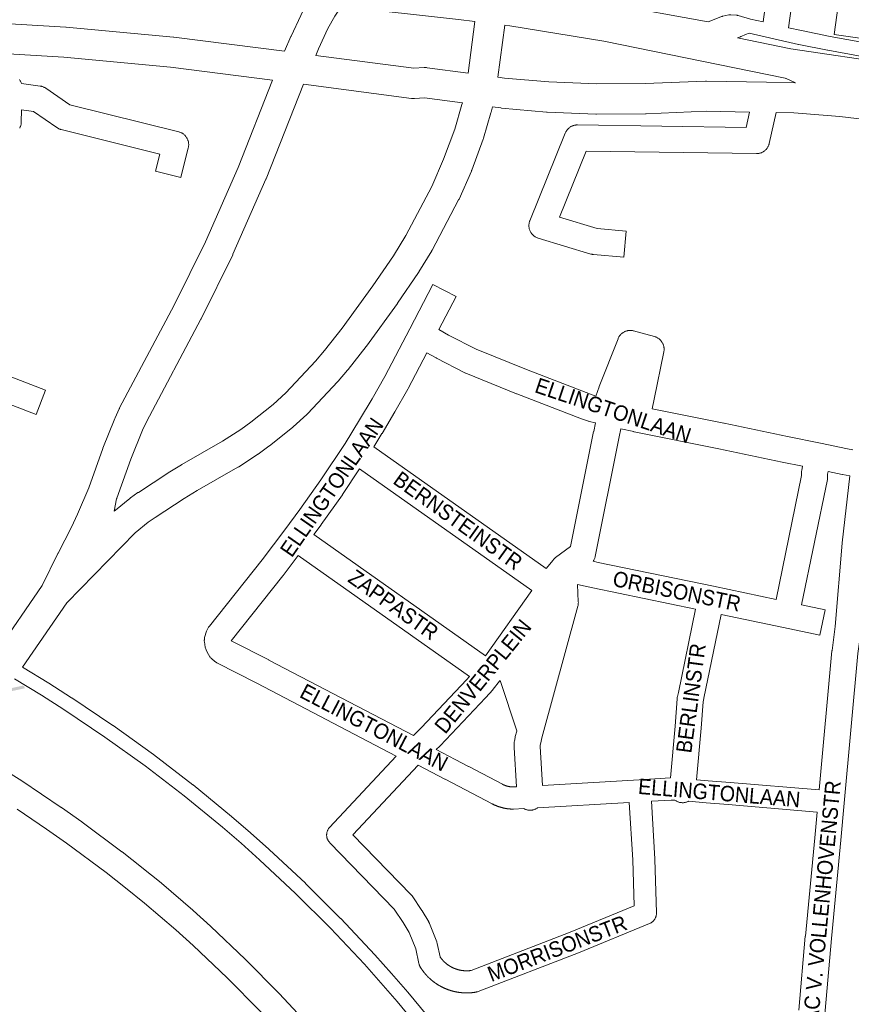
# Model space of a CAD drawing. Header units: metres. Extents: x 123819 to 142731, y 393440 to 405763.
# Tile 243 of 256: x 134467 to 134882, y 398692 to 399183. Entities that reach past the tile are written whole.
import ezdxf
from ezdxf.enums import TextEntityAlignment as Align

# ---------------------------------------------------------------- set-up
doc = ezdxf.new("R2010")
doc.units = ezdxf.units.M
doc.header["$MEASUREMENT"] = 0
for name, color, linetype, lineweight in [('gs-anno-wegen algemeen tekst', 7, 'Continuous', 0), ('gs-knt-aanvullende hoofdweg', 7, 'Continuous', 0), ('gs-knt-fietspaden', 7, 'Continuous', 0), ('gs-knt-wegen algemeen', 7, 'Continuous', 0), ('gs-symb-viaduct', 7, 'Continuous', 0)]:
    doc.layers.add(name, color=color, linetype=linetype, lineweight=lineweight)
doc.styles.add('Style-Arial', font='arial.ttf')

# ---------------------------------------------------------------- blocks, each defined once
blk = doc.blocks.new('gg0-viaduct_91')
at = {"layer": 'gs-symb-viaduct', "linetype": 'Continuous'}
blk.add_hatch(color=7, dxfattribs=at).paths.add_polyline_path([(5.58, -1.69), (3.87, -0.37), (-3.87, -0.37), (-5.58, -1.69), (-5.8, -1.4), (-4, 0), (4, 0), (5.8, -1.4)])

msp = doc.modelspace()

# ---------------------------------------------------------------- linework, layer by layer
at = {"layer": 'gs-anno-wegen algemeen tekst', "color": 7, "linetype": 'Continuous', "flags": 128}
for points in [[(134674.76, 398819.29), (134684.19, 398814.37)], [(134781.97, 398793.61), (134783.72, 398764.93), (134783.73, 398764.76), (134784.5, 398737.92), (134784.5, 398737.65), (134784.49, 398737.39), (134784.47, 398737.12), (134784.43, 398736.86), (134784.38, 398736.59), (134784.32, 398736.34), (134784.24, 398736.08), (134784.15, 398735.83), (134784.05, 398735.58), (134783.94, 398735.34), (134783.82, 398735.1), (134783.69, 398734.87), (134783.54, 398734.65), (134783.39, 398734.43), (134783.22, 398734.22), (134783.04, 398734.02), (134782.86, 398733.83), (134782.66, 398733.65), (134782.46, 398733.48), (134782.25, 398733.31), (134782.03, 398733.16), (134781.8, 398733.02), (134781.57, 398732.89), (134781.33, 398732.77), (134781.09, 398732.66), (134745.69, 398718.11), (134745.58, 398718.07), (134695.64, 398698.76), (134695.38, 398698.66), (134695.12, 398698.59), (134694.86, 398698.52), (134694.6, 398698.47), (134694.48, 398698.45), (134694.35, 398698.43), (134694.23, 398698.4), (134694.1, 398698.39), (134693.98, 398698.37), (134693.85, 398698.35), (134693.73, 398698.33), (134693.6, 398698.31), (134693.48, 398698.3), (134693.35, 398698.28), (134693.23, 398698.26), (134693.1, 398698.25), (134692.98, 398698.23), (134692.85, 398698.22), (134692.72, 398698.21), (134692.6, 398698.19), (134692.47, 398698.18), (134692.35, 398698.17), (134692.22, 398698.16), (134692.1, 398698.15), (134691.97, 398698.14), (134691.84, 398698.13), (134691.72, 398698.12), (134691.6, 398698.11), (134691.47, 398698.11), (134691.34, 398698.1), (134691.22, 398698.09), (134691.09, 398698.09), (134690.96, 398698.08), (134690.84, 398698.08), (134690.71, 398698.07), (134690.59, 398698.07), (134690.46, 398698.07), (134690.33, 398698.06), (134690.21, 398698.06), (134690.08, 398698.06), (134689.95, 398698.06), (134689.83, 398698.06), (134689.7, 398698.06), (134689.58, 398698.06), (134689.45, 398698.06), (134689.32, 398698.07), (134689.2, 398698.07), (134689.07, 398698.07), (134688.95, 398698.08), (134688.82, 398698.08), (134688.69, 398698.09), (134688.57, 398698.09), (134688.44, 398698.1), (134688.32, 398698.11), (134688.19, 398698.12), (134688.06, 398698.12), (134687.94, 398698.13), (134687.81, 398698.14), (134687.69, 398698.15), (134687.56, 398698.16), (134687.44, 398698.17), (134687.31, 398698.19), (134687.18, 398698.2), (134687.06, 398698.21), (134686.93, 398698.23), (134686.81, 398698.24), (134686.68, 398698.25), (134686.56, 398698.27), (134686.43, 398698.29), (134686.31, 398698.3), (134686.18, 398698.32), (134686.06, 398698.34), (134685.93, 398698.36), (134685.81, 398698.37), (134685.68, 398698.39), (134685.56, 398698.41), (134685.44, 398698.43), (134685.31, 398698.45), (134685.19, 398698.48), (134685.06, 398698.5), (134684.94, 398698.52), (134684.81, 398698.55), (134684.69, 398698.57), (134684.57, 398698.59), (134684.44, 398698.62), (134684.32, 398698.64), (134684.2, 398698.67), (134684.07, 398698.7), (134683.95, 398698.73), (134683.83, 398698.75), (134683.7, 398698.78), (134683.58, 398698.81), (134683.46, 398698.84), (134683.34, 398698.87), (134683.21, 398698.9), (134683.09, 398698.93), (134682.97, 398698.97), (134682.85, 398699), (134682.72, 398699.03), (134682.61, 398699.06), (134682.48, 398699.1), (134682.36, 398699.13), (134682.24, 398699.17), (134682.12, 398699.21), (134682, 398699.24), (134681.88, 398699.28), (134681.76, 398699.32), (134681.64, 398699.35), (134681.52, 398699.39), (134681.4, 398699.43), (134681.28, 398699.47), (134681.16, 398699.51), (134681.04, 398699.55), (134680.92, 398699.6), (134680.8, 398699.64), (134680.68, 398699.68), (134680.57, 398699.72), (134680.45, 398699.77), (134680.33, 398699.81), (134680.21, 398699.86), (134680.09, 398699.9), (134679.97, 398699.95), (134679.86, 398700), (134679.74, 398700.04), (134679.62, 398700.09), (134679.51, 398700.14), (134679.39, 398700.19), (134679.27, 398700.24), (134679.16, 398700.29), (134679.04, 398700.34), (134678.93, 398700.39), (134678.81, 398700.44), (134678.7, 398700.49), (134678.58, 398700.54), (134678.47, 398700.6), (134678.35, 398700.65), (134678.24, 398700.7), (134678.13, 398700.76), (134678.01, 398700.81), (134677.9, 398700.87), (134677.79, 398700.92), (134677.67, 398700.98), (134677.56, 398701.04), (134677.45, 398701.1), (134677.34, 398701.15), (134677.23, 398701.21), (134677.11, 398701.27), (134677, 398701.33), (134676.89, 398701.39), (134676.78, 398701.45), (134676.67, 398701.51), (134676.56, 398701.58), (134676.45, 398701.64), (134676.34, 398701.7), (134676.23, 398701.77), (134676.13, 398701.83), (134676.02, 398701.89), (134675.91, 398701.96), (134675.8, 398702.02), (134675.69, 398702.09), (134675.59, 398702.16), (134675.48, 398702.22), (134675.37, 398702.29), (134675.27, 398702.36), (134675.16, 398702.43), (134675.05, 398702.49), (134674.95, 398702.56), (134674.84, 398702.63), (134674.74, 398702.7), (134674.63, 398702.78), (134674.53, 398702.85), (134674.43, 398702.92), (134674.32, 398702.99), (134674.22, 398703.06), (134674.12, 398703.14), (134674.02, 398703.21), (134673.91, 398703.28), (134673.81, 398703.36), (134673.71, 398703.43), (134673.61, 398703.51), (134673.51, 398703.59), (134673.41, 398703.66), (134673.31, 398703.74), (134673.21, 398703.82), (134673.11, 398703.89), (134673.01, 398703.97), (134672.91, 398704.05), (134672.82, 398704.13), (134672.72, 398704.21), (134672.62, 398704.29), (134672.52, 398704.37), (134672.43, 398704.45), (134672.33, 398704.53), (134672.23, 398704.62), (134672.14, 398704.7), (134672.04, 398704.78), (134671.95, 398704.86), (134671.85, 398704.95), (134671.76, 398705.03), (134671.67, 398705.12), (134671.57, 398705.2), (134671.48, 398705.29), (134671.39, 398705.37), (134671.3, 398705.46), (134671.21, 398705.55), (134671.11, 398705.63), (134671.02, 398705.72), (134670.93, 398705.81), (134670.84, 398705.9), (134670.75, 398705.99), (134670.66, 398706.08), (134670.58, 398706.17), (134670.49, 398706.26), (134670.4, 398706.34), (134670.4, 398706.35), (134670.4, 398706.35), (134670.31, 398706.44), (134670.23, 398706.53), (134670.14, 398706.62), (134670.05, 398706.71), (134669.97, 398706.81), (134669.88, 398706.9), (134669.8, 398706.99), (134669.71, 398707.09), (134669.63, 398707.18), (134669.55, 398707.27), (134669.46, 398707.37), (134669.38, 398707.47), (134669.3, 398707.56), (134669.22, 398707.66), (134669.13, 398707.75), (134669.05, 398707.85), (134668.97, 398707.95), (134668.89, 398708.05), (134668.81, 398708.14), (134668.73, 398708.24), (134668.66, 398708.34), (134668.58, 398708.44), (134668.5, 398708.54), (134668.42, 398708.64), (134668.35, 398708.74), (134668.27, 398708.84), (134668.19, 398708.94), (134668.12, 398709.04), (134668.04, 398709.14), (134667.97, 398709.24), (134667.9, 398709.35), (134667.82, 398709.45), (134667.75, 398709.55), (134667.68, 398709.66), (134667.6, 398709.76), (134667.53, 398709.86), (134667.46, 398709.97), (134667.39, 398710.07), (134667.32, 398710.18), (134667.25, 398710.28), (134667.18, 398710.39), (134667.11, 398710.49), (134667.05, 398710.6), (134666.98, 398710.71), (134666.91, 398710.81), (134666.85, 398710.92), (134666.71, 398711.15), (134666.59, 398711.39), (134666.47, 398711.63), (134666.37, 398711.88), (134666.28, 398712.14), (134666.21, 398712.4), (134666.14, 398712.66), (134664.58, 398719.95), (134661.37, 398728.12), (134658.36, 398733.09), (134653.84, 398739.87), (134621.73, 398772.93), (134621.55, 398773.13), (134621.38, 398773.33), (134621.22, 398773.53), (134621.07, 398773.75), (134620.93, 398773.97), (134620.81, 398774.2), (134620.69, 398774.44), (134620.58, 398774.68), (134620.49, 398774.92), (134620.41, 398775.17), (134620.34, 398775.42), (134620.28, 398775.68), (134620.23, 398775.93), (134620.2, 398776.19), (134620.18, 398776.46), (134620.17, 398776.72), (134620.17, 398776.98), (134620.19, 398777.24), (134620.22, 398777.5), (134620.26, 398777.76), (134620.31, 398778.02), (134620.38, 398778.27), (134620.46, 398778.52), (134620.54, 398778.77), (134620.64, 398779.01), (134620.76, 398779.25), (134620.88, 398779.48), (134621.01, 398779.7), (134621.16, 398779.92), (134621.31, 398780.13), (134621.48, 398780.34), (134621.65, 398780.53), (134654.87, 398816.12)], [(134684.19, 398814.37), (134690.92, 398810.95), (134691, 398810.91), (134707.75, 398802.05), (134707.82, 398802.02), (134707.9, 398801.98), (134707.97, 398801.94), (134708.05, 398801.9), (134708.12, 398801.87), (134708.2, 398801.83), (134708.27, 398801.8), (134708.35, 398801.76), (134708.42, 398801.73), (134708.5, 398801.69), (134708.58, 398801.66), (134708.65, 398801.63), (134708.73, 398801.6), (134708.81, 398801.57), (134708.89, 398801.53), (134708.96, 398801.5), (134709.04, 398801.47), (134709.12, 398801.44), (134709.2, 398801.42), (134709.28, 398801.39), (134709.35, 398801.36), (134709.43, 398801.33), (134709.51, 398801.31), (134709.59, 398801.28), (134709.67, 398801.25), (134709.75, 398801.23), (134709.83, 398801.2), (134709.91, 398801.18), (134709.99, 398801.16), (134710.07, 398801.13), (134710.15, 398801.11), (134710.23, 398801.09), (134710.31, 398801.07), (134710.39, 398801.05), (134710.47, 398801.03), (134710.56, 398801.01), (134710.64, 398800.99), (134710.72, 398800.97), (134710.8, 398800.95), (134710.88, 398800.94), (134710.96, 398800.92), (134711.04, 398800.9), (134711.13, 398800.89), (134711.21, 398800.87), (134711.29, 398800.86), (134711.37, 398800.84), (134711.46, 398800.83), (134711.54, 398800.82), (134711.62, 398800.81), (134711.7, 398800.79), (134711.79, 398800.78), (134711.87, 398800.77), (134711.95, 398800.76), (134712.03, 398800.75), (134712.12, 398800.74), (134712.2, 398800.74), (134712.28, 398800.73), (134712.37, 398800.72), (134712.45, 398800.71), (134712.53, 398800.71), (134712.62, 398800.7), (134712.7, 398800.7), (134712.78, 398800.69), (134712.78, 398800.69), (134712.79, 398800.69), (134712.87, 398800.69), (134714.69, 398800.79)], [(134665.71, 398811.58), (134633.29, 398776.85), (134662.1, 398747.19), (134662.27, 398747), (134662.43, 398746.81), (134662.59, 398746.61), (134662.73, 398746.4), (134667.6, 398739.1), (134667.73, 398738.9), (134671.04, 398733.42), (134671.16, 398733.22), (134671.27, 398733.01), (134671.37, 398732.8), (134671.46, 398732.58), (134675, 398723.56), (134675.08, 398723.35), (134675.15, 398723.14), (134675.21, 398722.92), (134675.26, 398722.7), (134676.7, 398715.98), (134676.78, 398715.86), (134676.86, 398715.75), (134676.95, 398715.64), (134677.03, 398715.53), (134677.11, 398715.42), (134677.2, 398715.31), (134677.28, 398715.2), (134677.37, 398715.09), (134677.46, 398714.98), (134677.55, 398714.87), (134677.64, 398714.77), (134677.73, 398714.66), (134677.82, 398714.56), (134677.91, 398714.45), (134678, 398714.35), (134678.1, 398714.25), (134678.19, 398714.15), (134678.29, 398714.04), (134678.38, 398713.94), (134678.48, 398713.85), (134678.58, 398713.75), (134678.68, 398713.65), (134678.78, 398713.55), (134678.88, 398713.46), (134678.98, 398713.36), (134679.08, 398713.27), (134679.19, 398713.18), (134679.29, 398713.08), (134679.4, 398712.99), (134679.5, 398712.9), (134679.61, 398712.81), (134679.71, 398712.72), (134679.82, 398712.64), (134679.93, 398712.55), (134680.04, 398712.46), (134680.15, 398712.38), (134680.26, 398712.3), (134680.37, 398712.21), (134680.49, 398712.13), (134680.6, 398712.05), (134680.71, 398711.97), (134680.83, 398711.89), (134680.94, 398711.81), (134681.06, 398711.74), (134681.17, 398711.66), (134681.29, 398711.58), (134681.41, 398711.51), (134681.53, 398711.44), (134681.65, 398711.37), (134681.77, 398711.3), (134681.89, 398711.23), (134682.01, 398711.16), (134682.13, 398711.09), (134682.25, 398711.02), (134682.37, 398710.96), (134682.5, 398710.89), (134682.62, 398710.83), (134682.74, 398710.77), (134682.87, 398710.7), (134682.99, 398710.64), (134683.12, 398710.59), (134683.25, 398710.53), (134683.37, 398710.47), (134683.5, 398710.41), (134683.63, 398710.36), (134683.76, 398710.31), (134683.89, 398710.25), (134684.01, 398710.2), (134684.14, 398710.15), (134684.27, 398710.1), (134684.4, 398710.05), (134684.53, 398710.01), (134684.67, 398709.96), (134684.8, 398709.92), (134684.93, 398709.87), (134685.06, 398709.83), (134685.19, 398709.79), (134685.33, 398709.75), (134685.46, 398709.71), (134685.59, 398709.67), (134685.73, 398709.64), (134685.86, 398709.6), (134686, 398709.56), (134686.13, 398709.53), (134686.27, 398709.5), (134686.4, 398709.47), (134686.54, 398709.44), (134686.67, 398709.41), (134686.81, 398709.38), (134686.95, 398709.36), (134687.09, 398709.33), (134687.22, 398709.31), (134687.36, 398709.29), (134687.5, 398709.26), (134687.63, 398709.24), (134687.77, 398709.22), (134687.91, 398709.21), (134688.05, 398709.19), (134688.19, 398709.17), (134688.32, 398709.16), (134688.46, 398709.15), (134688.6, 398709.13), (134688.74, 398709.12), (134688.88, 398709.11), (134689.02, 398709.11), (134689.16, 398709.1), (134689.29, 398709.09), (134689.43, 398709.09), (134689.57, 398709.08), (134689.71, 398709.08), (134689.85, 398709.08), (134689.99, 398709.08), (134690.13, 398709.08), (134690.27, 398709.08), (134690.41, 398709.09), (134690.54, 398709.09), (134690.68, 398709.1), (134690.82, 398709.11), (134690.96, 398709.11), (134691.1, 398709.12), (134691.24, 398709.13), (134691.38, 398709.15), (134691.52, 398709.16), (134691.65, 398709.17), (134691.79, 398709.19), (134691.93, 398709.21), (134692.07, 398709.22), (134692.2, 398709.24), (134741.55, 398728.33), (134773.38, 398741.41), (134772.71, 398764.35), (134770.96, 398792.99)], [(134718.34, 398789.94), (134713.21, 398789.67), (134713, 398789.67), (134712.78, 398789.67), (134712.62, 398789.67), (134712.45, 398789.68), (134712.29, 398789.68), (134712.12, 398789.69), (134711.96, 398789.7), (134711.79, 398789.71), (134711.63, 398789.72), (134711.46, 398789.74), (134711.3, 398789.75), (134711.14, 398789.77), (134710.97, 398789.78), (134710.81, 398789.8), (134710.64, 398789.82), (134710.48, 398789.84), (134710.31, 398789.86), (134710.15, 398789.88), (134709.99, 398789.91), (134709.82, 398789.93), (134709.66, 398789.96), (134709.5, 398789.98), (134709.34, 398790.01), (134709.17, 398790.04), (134709.01, 398790.07), (134708.85, 398790.1), (134708.69, 398790.14), (134708.53, 398790.17), (134708.36, 398790.21), (134708.2, 398790.24), (134708.04, 398790.28), (134707.88, 398790.32), (134707.72, 398790.36), (134707.56, 398790.4), (134707.4, 398790.44), (134707.24, 398790.48), (134707.08, 398790.53), (134706.92, 398790.57), (134706.76, 398790.62), (134706.61, 398790.67), (134706.45, 398790.72), (134706.29, 398790.76), (134706.13, 398790.82), (134705.98, 398790.87), (134705.82, 398790.92), (134705.67, 398790.98), (134705.51, 398791.03), (134705.35, 398791.09), (134705.2, 398791.14), (134705.05, 398791.2), (134704.89, 398791.26), (134704.74, 398791.32), (134704.58, 398791.39), (134704.43, 398791.45), (134704.28, 398791.51), (134704.13, 398791.58), (134703.98, 398791.65), (134703.83, 398791.71), (134703.68, 398791.78), (134703.53, 398791.85), (134703.38, 398791.92), (134703.23, 398791.99), (134703.08, 398792.07), (134702.93, 398792.14), (134702.78, 398792.21), (134702.64, 398792.29), (134702.61, 398792.3), (134685.89, 398801.15), (134679.17, 398804.56), (134679.12, 398804.58), (134665.71, 398811.58)], [(134727.69, 398801.51), (134775.81, 398804.31), (134775.83, 398804.31), (134791.48, 398805.17), (134791.51, 398805.17)], [(134804.5, 398804.27), (134810.2, 398803.76), (134821.17, 398802.91), (134821.21, 398802.91), (134865.64, 398799.19)], [(134770.96, 398792.99), (134725.29, 398790.33)], [(134793.72, 398794.09), (134791.84, 398794.15), (134781.97, 398793.61)], [(134864.64, 398788.22), (134820.31, 398791.93), (134809.32, 398792.77), (134809.25, 398792.78), (134800.48, 398793.56)]]:
    msp.add_lwpolyline(points, dxfattribs=at)
at = {"layer": 'gs-knt-aanvullende hoofdweg', "color": 7, "linetype": 'Continuous', "flags": 128}
for points in [[(134599.2, 399167.33), (134602.41, 399174.69), (134602.48, 399174.84), (134607.3, 399185.24), (134607.5, 399185.64), (134610.29, 399190.81)], [(134627.43, 399189.65), (134624.17, 399184.92), (134620.84, 399178.71), (134616.14, 399168.6), (134614.71, 399165.31)], [(134694.04, 399182.18), (134685.9, 399183.18), (134627.43, 399189.65)], [(134358.7, 399183.13), (134396.66, 399183.15), (134396.8, 399183.15), (134439.59, 399182.4), (134439.91, 399182.39), (134490.23, 399179.36), (134490.47, 399179.34), (134543.81, 399174.41), (134544.08, 399174.38), (134599.2, 399167.33)], [(134690.67, 399156.43), (134694.04, 399182.18)], [(134708.95, 399180.36), (134705.55, 399154.43)], [(134705.55, 399154.43), (134708.77, 399153.99), (134730.86, 399152.05), (134754.72, 399151.05), (134778.89, 399151.2), (134808.94, 399152.49), (134809.17, 399152.5), (134809.41, 399152.49), (134839.37, 399151.9), (134853.37, 399151.64), (134853.59, 399151.63), (134853.75, 399151.62), (134849.1, 399153.8), (134848.9, 399153.83), (134848.7, 399153.87), (134758.31, 399172.45), (134711.48, 399180.06), (134708.95, 399180.36)], [(134824.85, 399174.11), (134851.53, 399168.62), (134903.11, 399160.89), (134911.54, 399159.63), (134921.67, 399158.34), (134926.4, 399157.74)], [(134593.2, 399152.95), (134542.3, 399159.46), (134489.2, 399164.37), (134439.16, 399167.39), (134396.6, 399168.13), (134358.79, 399168.11)], [(134614.71, 399165.31), (134663.68, 399158.86), (134668.7, 399159.19), (134668.99, 399159.21), (134669.07, 399159.21), (134669.29, 399159.21), (134669.38, 399159.21), (134669.44, 399159.21), (134669.5, 399159.2), (134669.59, 399159.2), (134669.81, 399159.19), (134669.84, 399159.18), (134669.88, 399159.18), (134670.18, 399159.15), (134690.67, 399156.43)], [(134455.56, 398867.93), (134478.42, 398901.1), (134486.31, 398917.12), (134486.37, 398917.25), (134493.07, 398930.21), (134496.05, 398936.58), (134501.6, 398949.85), (134508.59, 398969.32), (134508.69, 398969.59), (134514.61, 398984.29), (134514.74, 398984.61), (134516.84, 398989.18), (134516.93, 398989.38), (134517.03, 398989.58), (134544.18, 399040.75), (134559.82, 399072.37), (134576.06, 399109.46), (134593.2, 399152.95)], [(134608.56, 399150.97), (134589.98, 399103.82), (134589.88, 399103.57), (134573.51, 399066.19), (134573.36, 399065.87), (134557.6, 399033.99), (134557.5, 399033.8), (134530.4, 398982.74), (134528.48, 398978.52), (134522.68, 398964.11), (134515.67, 398944.59), (134515.6, 398944.41), (134515.53, 398944.24), (134514.33, 398938.14), (134514.52, 398938.32), (134514.59, 398938.39), (134514.63, 398938.42), (134514.66, 398938.45), (134514.73, 398938.52), (134514.96, 398938.7), (134522.07, 398944.45), (134522.26, 398944.61), (134522.46, 398944.75), (134526.18, 398947.38), (134526.39, 398947.52), (134540.98, 398957.09), (134541.18, 398957.21), (134547.84, 398961.29), (134548.05, 398961.42), (134568.34, 398972.96), (134577.39, 398978.85), (134582.43, 398982.53), (134593.58, 398991.38), (134599.87, 398997.14), (134614.59, 399012.9), (134619.15, 399018.19), (134627.97, 399029.33), (134643.17, 399050.41), (134653.44, 399065.43), (134659.55, 399075.52), (134672.51, 399100.02), (134678.46, 399113.49), (134684.02, 399128.57), (134687.58, 399140.79), (134687.8, 399141.66)], [(134687.8, 399141.66), (134668.94, 399144.16), (134663.93, 399143.83), (134663.64, 399143.82), (134663.56, 399143.81), (134663.34, 399143.81), (134663.25, 399143.82), (134663.19, 399143.82), (134663.14, 399143.82), (134663.05, 399143.82), (134662.83, 399143.84), (134662.75, 399143.84), (134662.46, 399143.88), (134608.56, 399150.97)], [(134702.78, 399139.65), (134702.11, 399137), (134702.04, 399136.72), (134698.37, 399124.11), (134698.29, 399123.86), (134698.2, 399123.62), (134692.47, 399108.07), (134692.39, 399107.85), (134692.3, 399107.63), (134686.14, 399093.71), (134686.03, 399093.47), (134685.91, 399093.23), (134672.73, 399068.3), (134672.62, 399068.1), (134672.51, 399067.91), (134666.17, 399057.47), (134666.06, 399057.29), (134665.95, 399057.12), (134655.51, 399041.86), (134655.4, 399041.7), (134640.05, 399020.41), (134639.85, 399020.14), (134630.83, 399008.74), (134630.63, 399008.5), (134625.87, 399002.98), (134625.67, 399002.76), (134610.65, 398986.67), (134610.44, 398986.46), (134610.23, 398986.26), (134603.52, 398980.12), (134603.32, 398979.95), (134603.12, 398979.78), (134591.65, 398970.67), (134591.41, 398970.49), (134586.09, 398966.6), (134585.92, 398966.48), (134585.75, 398966.37), (134576.34, 398960.25), (134576.15, 398960.13), (134575.96, 398960.02), (134555.58, 398948.42), (134549.12, 398944.47), (134534.74, 398935.03), (134531.32, 398932.62), (134524.74, 398927.3), (134490.74, 398892.5), (134468.56, 398860.33)], [(134830.9, 399137.05), (134809.35, 399137.47), (134779.4, 399136.19), (134779.12, 399136.18), (134754.63, 399136.03), (134754.27, 399136.04), (134730.07, 399137.05), (134729.72, 399137.07), (134707.27, 399139.04), (134706.91, 399139.08), (134702.78, 399139.65)], [(134900.81, 399131.84), (134899.39, 399132.02), (134875.81, 399134.88), (134852.87, 399136.62), (134844.19, 399136.79)]]:
    msp.add_lwpolyline(points, dxfattribs=at)
at = {"layer": 'gs-knt-fietspaden', "color": 7, "linetype": 'Continuous', "flags": 128}
for points in [[(134760.55, 399191.05), (134810.31, 399182.04), (134814.14, 399183.48), (134816.91, 399184.61), (134817.06, 399184.67), (134817.21, 399184.72), (134817.36, 399184.76), (134817.52, 399184.8), (134820.56, 399185.44), (134820.72, 399185.47), (134820.88, 399185.49), (134821.04, 399185.5), (134821.19, 399185.51), (134821.35, 399185.51), (134821.51, 399185.5), (134824.46, 399185.31), (134824.62, 399185.3), (134824.78, 399185.27), (134824.93, 399185.25), (134825.09, 399185.21), (134825.24, 399185.17), (134831.35, 399183.33), (134837.6, 399181.94)], [(134850.35, 399179.1), (134856.83, 399177.66), (134871.11, 399174.78), (134906.11, 399168.41), (134907.91, 399168.24), (134910.56, 399168.19), (134912.29, 399168.32), (134913.38, 399168.56), (134919.81, 399170.9)], [(134905.01, 399161.48), (134869.82, 399167.88), (134869.75, 399167.89), (134855.4, 399170.78), (134855.33, 399170.8), (134830.67, 399176.29), (134828.91, 399175.69), (134826.78, 399174.75), (134826.67, 399174.7), (134826.63, 399174.69), (134826.61, 399174.68), (134826.59, 399174.67), (134826.55, 399174.66), (134826.44, 399174.62), (134824.85, 399174.11)], [(134468.56, 398860.33), (134481.71, 398852.4), (134481.77, 398852.36), (134493.07, 398845.19), (134493.14, 398845.15), (134513.68, 398831.39), (134513.77, 398831.33), (134533.85, 398816.91), (134533.95, 398816.85), (134553.55, 398801.79), (134553.64, 398801.72), (134572.75, 398786.04), (134572.81, 398785.99), (134582.17, 398777.92), (134582.21, 398777.88), (134591.44, 398769.66), (134591.51, 398769.6), (134609.56, 398752.72), (134609.64, 398752.64), (134627.14, 398735.18), (134627.22, 398735.1), (134644.14, 398717.08), (134644.19, 398717.02), (134652.44, 398707.81), (134652.47, 398707.77), (134660.56, 398698.42), (134660.62, 398698.36), (134676.34, 398679.29)], [(134860.7, 398418.63), (134700.87, 398634.65), (134700.61, 398635.01), (134700.36, 398635.34), (134700.32, 398635.4), (134693.2, 398645.45), (134678.47, 398665.2), (134670.9, 398674.85), (134655.23, 398693.86), (134647.19, 398703.15), (134638.99, 398712.31), (134622.14, 398730.25), (134604.72, 398747.63), (134586.74, 398764.45), (134577.57, 398772.62), (134568.26, 398780.64), (134549.23, 398796.26), (134529.72, 398811.24), (134509.73, 398825.59), (134489.27, 398839.29), (134478.05, 398846.41), (134464.57, 398854.54)]]:
    msp.add_lwpolyline(points, dxfattribs=at)
at = {"layer": 'gs-knt-wegen algemeen', "color": 7, "linetype": 'Continuous', "flags": 128}
for points in [[(134837.6, 399181.94), (134843.98, 399228.98), (134821.05, 399232.11), (134815.56, 399192.56, -0.369692), (134815.55, 399192.56), (134802.67, 399194.34, -0.36969), (134802.66, 399194.36), (134808.15, 399233.87), (134785.5, 399236.99), (134783.91, 399226), (134780.08, 399197.45, -0.369422), (134780.07, 399197.44), (134767.18, 399199.17, -0.369424), (134767.18, 399199.18), (134771.01, 399227.76), (134771.02, 399227.83), (134772.51, 399238.17)], [(134923.74, 399218.09), (134921.25, 399218.43), (134892.51, 399222.36), (134885.92, 399173.96, -0.369535), (134885.91, 399173.95), (134873.03, 399175.7, -0.369537), (134873.02, 399175.71), (134879.61, 399224.12), (134856.88, 399227.22), (134850.35, 399179.1)], [(134467.19, 399153.21), (134467.36, 399152.95), (134467.52, 399152.68), (134467.67, 399152.4), (134467.8, 399152.12), (134467.92, 399151.83), (134468.03, 399151.54), (134468.12, 399151.24), (134468.12, 399151.22), (134477.43, 399150), (134477.73, 399149.95), (134478.04, 399149.89), (134478.34, 399149.82), (134478.63, 399149.73), (134478.92, 399149.62), (134479.21, 399149.5), (134479.49, 399149.37), (134479.76, 399149.23), (134480.03, 399149.07), (134480.29, 399148.9), (134492.18, 399140.66), (134546.49, 399127.19), (134546.79, 399127.1), (134547.09, 399127.01), (134547.38, 399126.9), (134547.66, 399126.77), (134547.94, 399126.64), (134548.21, 399126.49), (134548.48, 399126.32), (134548.73, 399126.15), (134548.98, 399125.96), (134549.22, 399125.76), (134549.45, 399125.55), (134549.67, 399125.33), (134549.87, 399125.1), (134550.07, 399124.86), (134550.26, 399124.61), (134550.43, 399124.35), (134550.59, 399124.08), (134550.73, 399123.81), (134550.87, 399123.53), (134550.99, 399123.24), (134551.09, 399122.95), (134551.19, 399122.65), (134551.26, 399122.35), (134551.33, 399122.05), (134551.38, 399121.74), (134551.41, 399121.43), (134551.43, 399121.12), (134551.44, 399120.81), (134551.43, 399120.5), (134551.4, 399120.19), (134551.36, 399119.88), (134551.31, 399119.58), (134551.24, 399119.27), (134547.49, 399104.4, -0.367867), (134547.47, 399104.39), (134534.87, 399107.57, -0.367868), (134534.86, 399107.58), (134537.02, 399116.12), (134487.88, 399128.31), (134487.6, 399128.39), (134487.32, 399128.48), (134487.04, 399128.58), (134486.77, 399128.7), (134486.5, 399128.83), (134486.24, 399128.97), (134485.99, 399129.12), (134485.74, 399129.28), (134474.17, 399137.3), (134468.15, 399138.09), (134468.04, 399132.08), (134468.03, 399131.76), (134468, 399131.45), (134467.95, 399131.14), (134467.9, 399130.82), (134467.82, 399130.52), (134467.73, 399130.21), (134467.63, 399129.91), (134467.51, 399129.62), (134467.38, 399129.33), (134467.23, 399129.05)], [(134844.19, 399136.79), (134840.73, 399121.42), (134840.66, 399121.11), (134840.56, 399120.81), (134840.46, 399120.51), (134840.34, 399120.21), (134840.2, 399119.93), (134840.05, 399119.65), (134839.89, 399119.38), (134839.71, 399119.11), (134839.53, 399118.86), (134839.33, 399118.61), (134839.11, 399118.37), (134838.89, 399118.15), (134838.66, 399117.94), (134838.41, 399117.73), (134838.16, 399117.54), (134837.9, 399117.37), (134837.62, 399117.2), (134837.35, 399117.05), (134837.06, 399116.91), (134836.77, 399116.79), (134836.47, 399116.68), (134836.17, 399116.58), (134835.86, 399116.51), (134835.55, 399116.44), (134835.24, 399116.39), (134834.92, 399116.36), (134834.6, 399116.34), (134834.29, 399116.34), (134749.48, 399117.55), (134736.18, 399084.64), (134755, 399078.96), (134769.33, 399077.68, -0.384001), (134769.34, 399077.67), (134768.19, 399064.72, -0.383999), (134768.18, 399064.71), (134753.18, 399066.05), (134752.91, 399066.07), (134752.65, 399066.11), (134752.39, 399066.16), (134752.13, 399066.23), (134751.87, 399066.3), (134725.59, 399074.23), (134725.29, 399074.33), (134724.99, 399074.45), (134724.7, 399074.57), (134724.41, 399074.72), (134724.14, 399074.87), (134723.87, 399075.04), (134723.61, 399075.23), (134723.35, 399075.42), (134723.11, 399075.63), (134722.88, 399075.85), (134722.66, 399076.08), (134722.45, 399076.32), (134722.26, 399076.57), (134722.07, 399076.82), (134721.9, 399077.09), (134721.74, 399077.37), (134721.6, 399077.65), (134721.47, 399077.94), (134721.35, 399078.24), (134721.25, 399078.54), (134721.16, 399078.85), (134721.09, 399079.16), (134721.04, 399079.47), (134720.99, 399079.78), (134720.97, 399080.1), (134720.96, 399080.42), (134720.96, 399080.74), (134720.99, 399081.06), (134721.02, 399081.37), (134721.07, 399081.69), (134721.14, 399082), (134721.22, 399082.3), (134721.32, 399082.61), (134721.43, 399082.9), (134739.08, 399126.56), (134739.2, 399126.85), (134739.34, 399127.13), (134739.49, 399127.4), (134739.65, 399127.67), (134739.83, 399127.93), (134740.02, 399128.18), (134740.22, 399128.42), (134740.43, 399128.65), (134740.65, 399128.87), (134740.89, 399129.08), (134741.13, 399129.27), (134741.38, 399129.46), (134741.64, 399129.63), (134741.91, 399129.79), (134742.19, 399129.94), (134742.47, 399130.07), (134742.76, 399130.19), (134743.05, 399130.3), (134743.35, 399130.39), (134743.65, 399130.47), (134743.96, 399130.53), (134744.27, 399130.58), (134744.58, 399130.61), (134744.89, 399130.63), (134745.2, 399130.63), (134829.19, 399129.43), (134830.9, 399137.05)], [(134654.87, 398816.12), (134585.44, 398852.4), (134565.52, 398862.59), (134565.26, 398862.74), (134565, 398862.9), (134564.75, 398863.06), (134564.5, 398863.24), (134564.27, 398863.43), (134563.05, 398864.48), (134562.81, 398864.68), (134562.59, 398864.9), (134562.38, 398865.13), (134562.18, 398865.37), (134561.99, 398865.61), (134561.26, 398866.72), (134560.64, 398867.9), (134560.12, 398869.12), (134559.71, 398870.39), (134559.42, 398871.69), (134559.25, 398873.01), (134559.23, 398873.28), (134559.22, 398873.54), (134559.23, 398873.81), (134559.24, 398874.07), (134559.38, 398875.18), (134559.6, 398876.26), (134559.92, 398877.33), (134560.32, 398878.36), (134560.8, 398879.36), (134561.36, 398880.31), (134561.54, 398880.57), (134561.73, 398880.82), (134588.1, 398913.97), (134599.38, 398928.86), (134606.85, 398939.06), (134617.36, 398953.78), (134629.39, 398971.94), (134636.59, 398983.59), (134642.9, 398994.2), (134649.23, 399005.34), (134661.57, 399029.01), (134673.09, 399051.11, -0.369319), (134673.1, 399051.11), (134684.63, 399045.11, -0.36932), (134684.64, 399045.09), (134676.05, 399028.62), (134680.92, 399025.93), (134694.7, 399018.82), (134694.71, 399018.82), (134694.71, 399018.82)], [(134408.2, 399026.14), (134480.11, 398998.4, -0.327859), (134480.11, 398998.39), (134475.43, 398986.25, -0.327858), (134475.42, 398986.25), (134403.37, 399014.04)], [(134869.66, 398953.94), (134856.85, 398891.5), (134868.52, 398889.05, -0.369916), (134868.53, 398889.04), (134865.86, 398876.32, -0.369916), (134865.84, 398876.31), (134847.82, 398880.1), (134816.67, 398886.69)]]:
    msp.add_lwpolyline(points, format="xyb", dxfattribs=at)
for points in [[(134694.71, 399018.82), (134719.67, 399008.75), (134751.71, 398996.38), (134754.23, 398995.48), (134754.3, 398995.46), (134755.92, 399000.12), (134756.01, 399000.36), (134765.37, 399024.11), (134765.49, 399024.41), (134765.63, 399024.69), (134765.78, 399024.97), (134765.94, 399025.24), (134766.12, 399025.5), (134766.31, 399025.76), (134766.51, 399026), (134766.73, 399026.24), (134766.95, 399026.46), (134767.19, 399026.67), (134767.44, 399026.87), (134767.69, 399027.06), (134767.96, 399027.24), (134768.23, 399027.4), (134768.51, 399027.55), (134768.8, 399027.68), (134769.09, 399027.81), (134769.39, 399027.91), (134769.69, 399028), (134770, 399028.08), (134770.31, 399028.14), (134770.63, 399028.19), (134770.94, 399028.22), (134771.26, 399028.24), (134771.58, 399028.24), (134771.89, 399028.22), (134772.21, 399028.19), (134772.52, 399028.14), (134772.83, 399028.08), (134773.14, 399028.01), (134783.52, 399025.17), (134783.82, 399025.08), (134784.12, 399024.97), (134784.41, 399024.85), (134784.7, 399024.72), (134784.98, 399024.57), (134785.25, 399024.41), (134785.51, 399024.24), (134785.77, 399024.05), (134786.01, 399023.85), (134786.25, 399023.64), (134786.47, 399023.42), (134786.69, 399023.19), (134786.89, 399022.95), (134787.08, 399022.7), (134787.26, 399022.43), (134787.42, 399022.17), (134787.58, 399021.89), (134787.72, 399021.61), (134787.84, 399021.32), (134787.95, 399021.02), (134788.05, 399020.72), (134788.13, 399020.41), (134788.2, 399020.11), (134788.25, 399019.79), (134788.28, 399019.48), (134788.3, 399019.17), (134788.31, 399018.85), (134788.3, 399018.54), (134788.28, 399018.22), (134788.24, 399017.91), (134788.18, 399017.6), (134783.4, 398993.97), (134783.38, 398993.9), (134782.38, 398989.2), (134818.12, 398982.02), (134818.18, 398982.01), (134849.78, 398975.36), (134866.16, 398972.01), (134866.19, 398972.01), (134879.62, 398969.2), (134882.32, 398968.7)], [(134754.14, 398982.14), (134750.93, 398982.87), (134750.68, 398982.94), (134750.42, 398983.01), (134750.18, 398983.1), (134747.22, 398984.16), (134747.09, 398984.21), (134714.93, 398996.62), (134714.84, 398996.65), (134689.55, 399006.86), (134689.28, 399006.98), (134689.01, 399007.11), (134674.87, 399014.4), (134674.7, 399014.49), (134670.03, 399017.07), (134660.72, 398999.21), (134660.61, 398999), (134654.19, 398987.71), (134654.12, 398987.61), (134647.76, 398976.89), (134647.7, 398976.79), (134643.63, 398970.22)], [(134729.59, 398909.5), (134733.01, 398913.8), (134733.18, 398914.01), (134733.32, 398914.17), (134733.4, 398914.25), (134733.55, 398914.4), (134733.62, 398914.47), (134733.78, 398914.62), (134733.86, 398914.68), (134734.02, 398914.82), (134734.22, 398914.98), (134741.73, 398920.57), (134753.21, 398977.8), (134753.23, 398977.88), (134754.14, 398982.14)], [(134766.83, 398979.22), (134765.97, 398975.2), (134754.01, 398915.56), (134753.94, 398915.25), (134753.85, 398914.95), (134753.75, 398914.65), (134753.64, 398914.35), (134753.51, 398914.06), (134753.37, 398913.78), (134753.21, 398913.5), (134753.04, 398913.23), (134753, 398913.17)], [(134857.27, 398960.54), (134847.16, 398962.6), (134847.12, 398962.61), (134815.53, 398969.26), (134773.35, 398977.73), (134773.27, 398977.75), (134773.17, 398977.77), (134766.83, 398979.22)], [(134643.63, 398970.22), (134729.59, 398909.5)], [(134636.6, 398959.25), (134628.15, 398946.5), (134628.02, 398946.31), (134617.43, 398931.47), (134617.38, 398931.4), (134613.77, 398926.46)], [(134722.41, 398898.63), (134636.6, 398959.25)], [(134753, 398913.17), (134755.5, 398912.62), (134812.92, 398900.79), (134812.93, 398900.79), (134812.95, 398900.78), (134844.11, 398894.19), (134856.77, 398955.9), (134856.76, 398957.21), (134856.77, 398957.52), (134856.79, 398957.83), (134856.83, 398958.14), (134856.88, 398958.44), (134857.27, 398960.54)], [(134870.02, 398957.9), (134869.79, 398956.64), (134869.79, 398955.28), (134869.79, 398955.01), (134869.77, 398954.74), (134869.74, 398954.48), (134869.71, 398954.21), (134869.66, 398953.94)], [(134880.85, 398955.73), (134877.19, 398956.41), (134877.04, 398956.44), (134870.02, 398957.9)], [(134865.64, 398799.19), (134871.96, 398868.51), (134871.99, 398868.77), (134873.55, 398880.69), (134877.05, 398922.19), (134877.07, 398922.38), (134880.85, 398955.73)], [(134613.77, 398926.46), (134699.33, 398865.99)], [(134605.99, 398916.02), (134598.43, 398906.04), (134598.34, 398905.92), (134572.62, 398873.59), (134591.4, 398863.98), (134591.45, 398863.96), (134663.37, 398826.36)], [(134691.32, 398855.7), (134605.99, 398916.02)], [(134699.33, 398865.99), (134722.41, 398898.63)], [(134745.09, 398901.57), (134745.57, 398892.95), (134745.58, 398892.65), (134745.57, 398892.35), (134745.56, 398892.05), (134745.53, 398891.76), (134745.48, 398891.46), (134745.42, 398891.17), (134745.35, 398890.88)], [(134803.93, 398889.35), (134752.83, 398899.88), (134752.75, 398899.89), (134745.09, 398901.57)], [(134745.35, 398890.88), (134727.47, 398825.23), (134726.82, 398822.75), (134726.6, 398821.55), (134726.57, 398820.86), (134727.69, 398801.51)], [(134791.51, 398805.17), (134793.78, 398831.07), (134794.79, 398844.68), (134794.81, 398844.94), (134794.85, 398845.2), (134794.89, 398845.46), (134794.95, 398845.72), (134795.43, 398847.71), (134803.93, 398889.35)], [(134816.67, 398886.69), (134808.16, 398845), (134808.11, 398844.78), (134807.73, 398843.19), (134806.76, 398830.07), (134806.76, 398829.98), (134804.5, 398804.27)], [(134885.67, 398872.97), (134884.91, 398867.2), (134878.11, 398792.57), (134876.43, 398774.2), (134876.43, 398774.16), (134871.65, 398725.16), (134868, 398683.66), (134867.73, 398680.57), (134865.46, 398654.84)], [(134663.37, 398826.36), (134667.39, 398830.3), (134689.86, 398854.06), (134691.32, 398855.7)], [(134714.69, 398800.79), (134713.55, 398820.43), (134713.54, 398820.65), (134713.54, 398820.87), (134713.54, 398821.09), (134713.61, 398822.56), (134713.63, 398822.87), (134713.66, 398823.18), (134713.71, 398823.48), (134714.07, 398825.38), (134714.11, 398825.61), (134714.17, 398825.84), (134714.89, 398828.56), (134714.9, 398828.62), (134706.62, 398853.74), (134706.48, 398853.55), (134706.32, 398853.35), (134703.18, 398849.44), (134703.05, 398849.28), (134702.92, 398849.13), (134699.5, 398845.31), (134699.38, 398845.18), (134676.77, 398821.27), (134676.59, 398821.09), (134674.76, 398819.29)], [(134457.73, 398810.43), (134468.29, 398803.69), (134487.93, 398790.49), (134488.06, 398790.4), (134498.15, 398783.26), (134498.28, 398783.17), (134518.12, 398768.41), (134518.25, 398768.31), (134527.98, 398760.69), (134528.07, 398760.62), (134537.68, 398752.85), (134537.83, 398752.73), (134553.49, 398739.28), (134553.61, 398739.18), (134562.38, 398731.29), (134562.5, 398731.18), (134579.65, 398714.95), (134579.81, 398714.79), (134596.39, 398697.99), (134596.55, 398697.84), (134612.56, 398680.48)], [(134635.17, 398633.63), (134633.69, 398635.85), (134602.91, 398671.74), (134587.05, 398688.93), (134570.62, 398705.57), (134553.61, 398721.66), (134544.95, 398729.45), (134529.42, 398742.78), (134519.92, 398750.47), (134510.28, 398758.01), (134490.57, 398772.68), (134480.6, 398779.72), (134465.91, 398789.6)], [(134725.29, 398790.33), (134725.25, 398790.31), (134724.99, 398790.13), (134724.72, 398789.97), (134724.45, 398789.82), (134724.16, 398789.69), (134723.87, 398789.57), (134723.58, 398789.46), (134723.28, 398789.37), (134722.97, 398789.29), (134722.66, 398789.22), (134722.35, 398789.18), (134722.04, 398789.14), (134721.72, 398789.12), (134721.41, 398789.12), (134721.1, 398789.13), (134720.78, 398789.16), (134720.47, 398789.2), (134720.16, 398789.26), (134719.86, 398789.33), (134719.55, 398789.42), (134719.26, 398789.52), (134718.96, 398789.64), (134718.68, 398789.77), (134718.4, 398789.91), (134718.34, 398789.94)], [(134797.92, 398792.87), (134797.6, 398792.86), (134797.28, 398792.86), (134796.96, 398792.88), (134796.64, 398792.92), (134796.33, 398792.97), (134796.01, 398793.03), (134795.71, 398793.12), (134795.4, 398793.21), (134795.1, 398793.33), (134794.81, 398793.45), (134794.52, 398793.59), (134794.24, 398793.75), (134793.97, 398793.92), (134793.72, 398794.09)], [(134800.48, 398793.56), (134800.38, 398793.51), (134800.08, 398793.38), (134799.79, 398793.26), (134799.49, 398793.16), (134799.18, 398793.07), (134798.87, 398792.99), (134798.55, 398792.94), (134798.24, 398792.89), (134797.92, 398792.87)], [(134855.44, 398689.46), (134858.68, 398726.33), (134858.69, 398726.39), (134863.47, 398775.4), (134864.64, 398788.22)]]:
    msp.add_lwpolyline(points, dxfattribs=at)

# ---------------------------------------------------------------- block references
at = {"layer": 'gs-symb-viaduct', "color": 7, "linetype": 'Continuous', "xscale": 3.575000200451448, "yscale": 4.465237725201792, "zscale": 3.575000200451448, "rotation": 56.33605658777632}
msp.add_blockref('gg0-viaduct_91', (134452.49, 398837.48), dxfattribs=at)

# ---------------------------------------------------------------- texts
at = {"layer": 'gs-anno-wegen algemeen tekst', "color": 7, "style": 'Style-Arial', "width": 0.909091}
for s, rotation, p in [('ELLINGTONLAAN', 341.4606, (134762.93, 398988.32)), ('ELLINGTONLAAN', 55.2255, (134622.72, 398950.09)), ('BERNSTEINSTR', 324.345, (134685.63, 398933.41)), ('ZAPPASTR', 324.5469, (134653.46, 398891.52)), ('ORBISONSTR', 348.4497, (134794.69, 398898.29)), ('DENVERPLEIN', 50.9424, (134698.02, 398855.85)), ('BERLINSTR', 82.3545, (134801.66, 398844.96)), ('ELLINGTONLAAN', 332.396, (134643.81, 398830.36)), ('ELLINGTONLAAN', 355.212, (134815.81, 398797.73)), ('JAC V. VOLLENHOVENSTR', 84.6017, (134866.66, 398741.1)), ('MORRISONSTR', 21.139, (134735.06, 398720.23))]:
    msp.add_text(s, height=7.7, rotation=rotation, dxfattribs=at).set_placement(p, align=Align.MIDDLE_CENTER)

doc.saveas('drawing.dxf')
